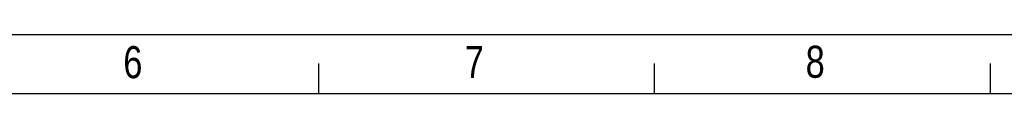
# Model space of a CAD drawing. Header units: millimetres. Extents: x 0 to 594, y 0 to 420.
# Tile 69 of 94: x 277 to 430, y 411 to 420. Entities that reach past the tile are written whole.
import ezdxf

# ---------------------------------------------------------------- set-up
doc = ezdxf.new("R2010")
doc.units = ezdxf.units.MM
doc.layers.add('SLD-0', color=7, linetype='Continuous')
doc.styles.add('SLDTEXTSTYLE0', font='GOTHIC.TTF', dxfattribs={"width": 0.8})

msp = doc.modelspace()

# ---------------------------------------------------------------- linework, layer by layer
at = {"layer": 'SLD-0'}
for p, q in [((0, 420), (594, 420)), ((323.161, 410.773), (323.161, 415.479)), ((375.484, 410.773), (375.484, 415.479)), ((427.806, 410.773), (427.806, 415.479)), ((4.521, 410.773), (589.479, 410.773))]:
    msp.add_line(p, q, dxfattribs=at)

# ---------------------------------------------------------------- texts
at = {"layer": 'SLD-0', "char_height": 5, "attachment_point": 1, "style": 'SLDTEXTSTYLE0'}
for s, insert in [('6', (292.708, 418.173)), ('7', (345.902, 418.196)), ('8', (399.01, 418.24))]:
    msp.add_mtext(s, dxfattribs=dict(at, insert=insert))

doc.saveas('drawing.dxf')
